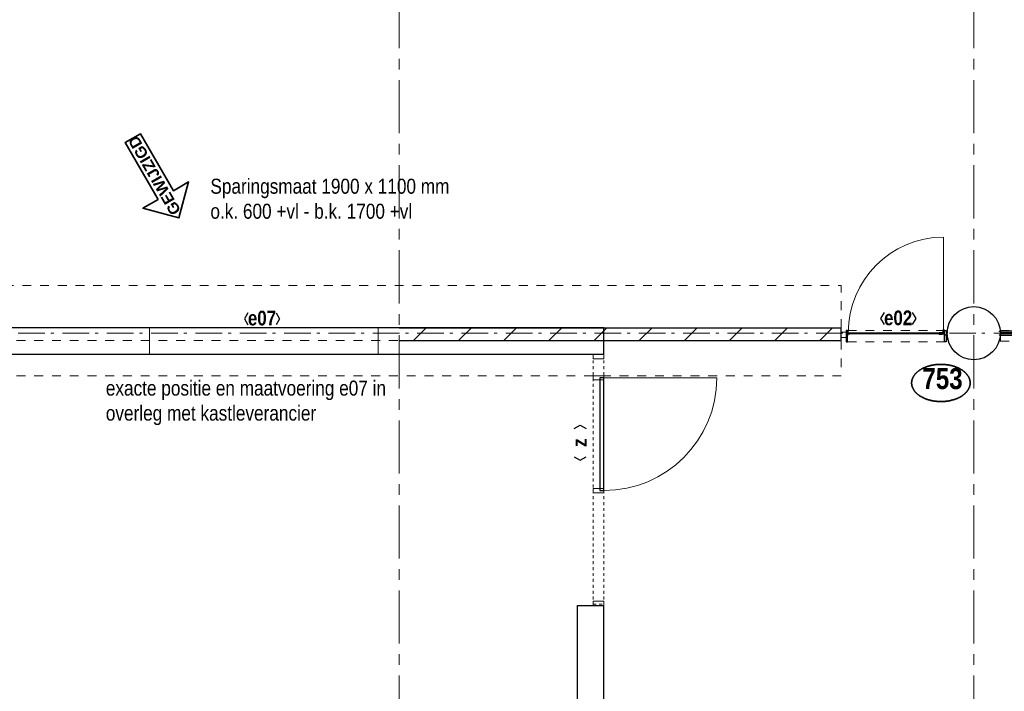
# Model space of a CAD drawing. Header units: millimetres. Extents: x 274611 to 749520, y 175257 to 298905.
# Tile 188 of 251: x 735586 to 744839, y 197340 to 203657. Entities that reach past the tile are written whole.
import ezdxf
from ezdxf.enums import TextEntityAlignment as Align

# ---------------------------------------------------------------- set-up
doc = ezdxf.new("R2010")
doc.units = ezdxf.units.MM
doc.header["$LTSCALE"] = 400
doc.header["$PDMODE"] = 1
doc.header["$PDSIZE"] = 15
for name, pattern in [('CENTER', [2, 1.25, -0.25, 0.25, -0.25]), ('STYLE_01', [0.416641, 0.208282, -0.208359]), ('STYLE_06', [1.041641, 0.625, -0.208282, 0.069427, -0.138931]), ('STYLE_21', [0.138889, 0.069444, -0.069444])]:
    doc.linetypes.add(name, pattern=pattern)
for name, color, linetype, lineweight in [('Binnenkozijnen', 140, 'Continuous', 15), ('Detailaanduiding', 5, 'Continuous', 70), ('Interieur-deur', 43, 'Continuous', 9), ('Interieur-systeemwand glas', 140, 'STYLE_21', 15), ('Kozijnmerken', 43, 'Continuous', 9), ('mat-beton (ihwg)', 5, 'Continuous', 25), ('mat-glas-hor', 5, 'Continuous', 15), ('mat-kalkzandsteen', 5, 'Continuous', 25), ('mat-naaldhout', 140, 'Continuous', 15), ('mat-scheidingswand-horizontaal', 5, 'Continuous', 25), ('mat-staal', 5, 'Continuous', 25), ('mat-staal_zink', 140, 'Continuous', 15), ('None', 7, 'Continuous', 9), ('Wijzigingspijlen', 43, 'Continuous', 9)]:
    doc.layers.add(name, color=color, linetype=linetype, lineweight=lineweight)
doc.layers.add('stramien', color=1, linetype='CENTER')
doc.styles.add('Abadi MT Condensed Light', font='txt', dxfattribs={"height": 176.388889})
doc.styles.add('Arial (bold)', font='arialbd.ttf', dxfattribs={"height": 132.291667})
doc.styles.add('Arial Narrow (bold)', font='ARIALNB.TTF', dxfattribs={"height": 172.861111})
doc.styles.get("Standard").update_dxf_attribs({"font": 'arial.ttf'})

# ---------------------------------------------------------------- blocks, each defined once
blk = doc.blocks.new('*X170')
at = {"layer": 'None', "lineweight": 25}
blk.add_line((967, -22.9), (967.7, -22.2), dxfattribs=at)
blk = doc.blocks.new('*X171')
at = {"layer": 'None', "lineweight": 25}
blk.add_line((967.5, -22.4), (969.6, -20.4), dxfattribs=at)
blk = doc.blocks.new('*U172')
at = {"layer": 'None', "color": 8, "lineweight": 5}
for radius in [8, 6]:
    blk.add_circle((962, 19.5), radius, dxfattribs=at)
blk = doc.blocks.new('*U173')
at = {"layer": 'None', "color": 8, "lineweight": 5}
for points in [[(957.2, 19.5), (957.2, -5.5), (920, -5.5), (920, -2.5), (954.2, -2.5), (954.2, 19.5)], [(967, 19.5), (970, 19.5), (970, -5.5), (967, -5.5)]]:
    blk.add_lwpolyline(points, close=True, dxfattribs=at)
at = {"layer": 'None', "color": 7}
blk.add_blockref('*U172', (0, 0), dxfattribs=at)
blk = doc.blocks.new('binnenzeskantschroef voor glaslat')
at = {"layer": 'None', "color": 43, "linetype": 'STYLE_21', "lineweight": 9}
for p, q in [((-1.25, 2.5), (-3.75, 0)), ((1.25, 2.5), (3.75, 0))]:
    blk.add_line(p, q, dxfattribs=at)
at = {"layer": 'None', "color": 43, "linetype": 'Continuous', "lineweight": 9}
blk.add_line((-3.75, 0), (3.75, 0), dxfattribs=at)
at = {"layer": 'None', "color": 43, "linetype": 'STYLE_21', "lineweight": 9}
blk.add_lwpolyline([(-1.25, 12.5), (-1.25, 2.5), (1.25, 2.5), (1.25, 12.5)], close=True, dxfattribs=at)
blk = doc.blocks.new('OB - deur as 2 _ A _ F (2D)')
at = {"layer": 'mat-glas-hor', "color": 140, "lineweight": 15}
blk.add_lwpolyline([(65.4, -5.5), (965, -5.5), (965, -17.5), (65.4, -17.5)], close=True, dxfattribs=at)
at = {"layer": 'mat-kalkzandsteen', "color": 43, "lineweight": 9}
for p, q in [((63, -29.1), (63, -32.5)), ((76.5, -20.5), (69.3, -20.5)), ((953.5, -20.5), (960.7, -20.5)), ((967, -29.1), (967, -32.5))]:
    blk.add_line(p, q, dxfattribs=at)
at = {"layer": 'mat-kalkzandsteen', "color": 8, "lineweight": 5}
for p, q in [((985, -10), (1002, -60)), ((985, -60), (995, -10))]:
    blk.add_line(p, q, dxfattribs=at)
for points, knots in [([(999.7, -10), (999.7, -5), (999.7, 0), (992, -2.4), (985, 0), (985, -5), (985, -10), (992.3, -10), (999.7, -10)], [0, 0, 0, 0.201598, 0.201598, 0.502704, 0.502704, 0.704302, 0.704302, 1, 1, 1]), ([(1004.1, -60), (1004.1, -65), (1004.1, -70), (994.2, -67.6), (985, -70), (985, -65), (985, -60), (994.5, -60), (1004.1, -60)], [0, 0, 0, 0.171388, 0.171388, 0.50181, 0.50181, 0.673198, 0.673198, 1, 1, 1])]:
    blk.add_open_spline(points, degree=2, knots=knots, dxfattribs=at)
at = {"layer": 'mat-naaldhout', "lineweight": 15}
blk.add_lwpolyline([(0, 0), (45, 0), (45, -50), (0, -50)], close=True, dxfattribs=at)
at = {"layer": 'mat-staal', "color": 43, "lineweight": 9}
for p, q in [((60, -22.2), (60, -32.5)), ((60, -32.5), (63, -32.5)), ((63, -22.2), (63, -29.5)), ((80, -17.5), (64.7, -17.5)), ((72.5, -20.5), (64.7, -20.5)), ((80, -20.5), (75.5, -20.5)), ((80, -17.5), (80, -20.5)), ((950, -17.5), (950, -20.5)), ((965.3, -17.5), (950, -17.5)), ((954.5, -20.5), (950, -20.5)), ((965.3, -20.5), (957.5, -20.5)), ((967, -29.5), (967, -22.2)), ((970, -32.5), (967, -32.5)), ((970, -32.5), (970, -22.2))]:
    blk.add_line(p, q, dxfattribs=at)
at = {"layer": 'mat-staal', "color": 92, "lineweight": 25}
for points in [[(60, 15), (45, 15), (45, -90), (60, -90)], [(970, 15), (985, 15), (985, -90), (970, -90)]]:
    blk.add_lwpolyline(points, close=True, dxfattribs=at)
at = {"layer": 'mat-staal', "color": 43, "lineweight": 9}
for centre, radius, start, end in [((64.9, -22.4), 4.94, 90, 180), ((64.9, -22.4), 1.94, 90, 180), ((965.1, -22.4), 4.94, 0, 90), ((965.1, -22.4), 1.94, 0, 90)]:
    blk.add_arc(centre, radius, start, end, dxfattribs=at)
at = {"layer": 'None', "color": 43, "lineweight": 9}
blk.add_line((962, 19.5), (962, 894.1), dxfattribs=at)
at = {"layer": 'None', "color": 8, "linetype": 'STYLE_01', "lineweight": 5}
for p, q in [((60, 15), (965, 15)), ((60, -90), (970, -90))]:
    blk.add_line(p, q, dxfattribs=at)
at = {"layer": 'None', "color": 8, "lineweight": 5}
blk.add_lwpolyline([(920, -17.5), (948, -17.5), (948, -22.5), (920, -22.5)], close=True, dxfattribs=at)
at = {"layer": 'None', "color": 43, "lineweight": 9}
blk.add_arc((965, -5.5), 899.6, 90.38757, 180, dxfattribs=at)
at = {"layer": 'mat-staal', "color": 43}
for name in ['*X170', '*X171']:
    blk.add_blockref(name, (0, 0), dxfattribs=at)
at = {"layer": 'None', "color": 7}
blk.add_blockref('*U173', (0, 0), dxfattribs=at)
at = {"layer": 'None', "color": 7, "xscale": -1, "rotation": 90}
blk.add_blockref('binnenzeskantschroef voor glaslat', (63, -27.5), dxfattribs=at)
at = {"layer": 'None', "color": 7, "rotation": 270}
blk.add_blockref('binnenzeskantschroef voor glaslat', (967, -27.5), dxfattribs=at)
blk = doc.blocks.new('Deur systeemwand 1060')
at = {"layer": 'Interieur-deur', "color": 140, "linetype": 'Continuous', "lineweight": 15}
blk.add_line((0, 1160), (0, 100), dxfattribs=at)
at = {"layer": 'Interieur-deur', "color": 92, "linetype": 'Continuous', "lineweight": 25}
blk.add_lwpolyline([(-1060, 100), (0, 100), (0, 60), (-1060, 60)], close=True, dxfattribs=at)
at = {"layer": 'Interieur-deur', "color": 140, "linetype": 'Continuous', "lineweight": 15}
blk.add_arc((0, 100), 1060, 90, 180, dxfattribs=at)
blk = doc.blocks.new('systeemwandstijl 880 hoh')
at = {"layer": 'Interieur-systeemwand glas', "color": 43, "linetype": 'Continuous', "lineweight": 9}
blk.add_lwpolyline([(0, 20), (100, 20), (100, -20), (0, -20)], close=True, dxfattribs=at)
at = {"layer": 'Interieur-systeemwand glas', "color": 43, "linetype": 'Continuous', "lineweight": 15}
blk.add_point((0, 0), dxfattribs=at)
blk = doc.blocks.new('*U2055')
at = {"layer": 'Interieur-systeemwand glas', "lineweight": 15}
for p, q in [((54071.1, -27510), (54071.1, -29860)), ((54071.1, -27510), (54171.1, -27510)), ((54171.1, -27510), (54171.1, -29860)), ((54071.1, -29860), (54171.1, -29860))]:
    blk.add_line(p, q, dxfattribs=at)
at = {"layer": 'None', "color": 7, "rotation": 180}
for p in [(54171.1, -27530), (54171.1, -27730)]:
    blk.add_blockref('systeemwandstijl 880 hoh', p, dxfattribs=at)
at = {"layer": 'None', "color": 7, "xscale": -1, "rotation": 270}
blk.add_blockref('Deur systeemwand 1060', (54071.1, -27730), dxfattribs=at)
at = {"layer": 'None', "color": 7, "xscale": -1}
for p in [(54171.1, -28790), (54171.1, -29850)]:
    blk.add_blockref('systeemwandstijl 880 hoh', p, dxfattribs=at)
blk = doc.blocks.new('*U2056')
at = {"layer": 'mat-beton (ihwg)', "lineweight": 25}
for p, q in [((53921.1, -29870), (54171.1, -29870)), ((53921.1, -35105), (53921.1, -29870)), ((54171.1, -35105), (54171.1, -29870)), ((53921.1, -35105), (54171.1, -35105))]:
    blk.add_line(p, q, dxfattribs=at)
blk = doc.blocks.new('*X2477')
at = {"layer": 'None', "lineweight": 9}
for p, q in [((52381.6, -27380), (52501.6, -27260)), ((52805.9, -27380), (52925.9, -27260)), ((53230.2, -27380), (53350.2, -27260)), ((53654.4, -27380), (53774.4, -27260)), ((54078.7, -27380), (54198.7, -27260)), ((54503, -27380), (54623, -27260)), ((54927.2, -27380), (55047.2, -27260)), ((55351.5, -27380), (55471.5, -27260)), ((55775.8, -27380), (55895.8, -27260)), ((56200, -27380), (56320, -27260))]:
    blk.add_line(p, q, dxfattribs=at)
blk = doc.blocks.new('Kolom O 500')
at = {"layer": 'mat-beton (ihwg)', "lineweight": 25}
blk.add_circle((0, 0), 250, dxfattribs=at)
blk = doc.blocks.new('Kozijnmerk 50')
at = {"layer": 'Kozijnmerken', "color": 92, "linetype": 'Continuous', "lineweight": 25}
for points in [[(-132.2, 50.6), (-164.8, -5.8), (-132.2, -62.1)], [(132.2, 50.6), (164.8, -5.8), (132.2, -62.1)]]:
    blk.add_lwpolyline(points, dxfattribs=at)
at = {"layer": 'None', "color": 43, "style": 'Arial Narrow (bold)'}
blk.add_attdef('merk', text='', height=138.3, dxfattribs=at).set_placement((0, 0), align=Align.MIDDLE_CENTER)
blk = doc.blocks.new('*U2582')
at = {"layer": 'mat-beton (ihwg)', "lineweight": 25}
for p, q in [((46796.1, -27510), (46796.1, -27260)), ((54171.1, -27260), (46796.1, -27260)), ((54171.1, -27510), (54171.1, -27260)), ((54171.1, -27510), (46796.1, -27510))]:
    blk.add_line(p, q, dxfattribs=at)
blk = doc.blocks.new('Detail')
at = {"layer": 'Detailaanduiding', "color": 1, "linetype": 'Continuous', "lineweight": 35}
blk.add_open_spline([(-134.1, 153.9), (-70.3, 177.4), (77, 177.4), (140.9, 153.9), (204.7, 130.5), (241.5, 89.9), (278.4, 49.3), (278.4, 2.4), (278.4, -44.5), (241.5, -85.1), (204.7, -125.7), (140.9, -149.2), (77, -172.6), (-70.3, -172.6), (-134.1, -149.2), (-198, -125.7), (-234.8, -85.1), (-271.6, -44.5), (-271.6, 2.4), (-271.6, 49.3), (-234.8, 89.9), (-198, 130.5), (-134.1, 153.9)], degree=2, knots=[0, 0, 0, 0.097932, 0.195864, 0.195864, 0.280023, 0.280023, 0.347931, 0.347931, 0.415846, 0.415846, 0.5, 0.5, 0.597932, 0.695864, 0.695864, 0.780023, 0.780023, 0.847931, 0.847931, 0.915846, 0.915846, 1, 1, 1], dxfattribs=at)
at = {"layer": 'Detailaanduiding', "style": 'Arial Narrow (bold)'}
blk.add_attdef('Detail', text='', height=197.6, dxfattribs=at).set_placement((-170.2, 142.2), align=Align.TOP_LEFT)
at = {"layer": 'None', "color": 0, "flags": 1}
blk.add_attdef('Fragment', (-271.6, -528.2), '', height=197.6, dxfattribs=at)
blk = doc.blocks.new('Wijzigingspijl')
at = {"layer": 'None', "linetype": 'Continuous', "lineweight": 5}
blk.add_point((0, 0), dxfattribs=at)
at = {"layer": 'Wijzigingspijlen', "color": 1, "linetype": 'Continuous', "lineweight": 35}
blk.add_lwpolyline([(-82.5, -1485), (-247.5, -1485), (0, -1732.5), (247.5, -1485), (82.5, -1485), (82.5, -866.25), (-82.5, -866.25)], close=True, dxfattribs=at)
at = {"layer": 'Wijzigingspijlen', "color": 8, "insert": (0, -1271.25), "char_height": 105.833, "attachment_point": 5, "rotation": 90, "style": 'Arial (bold)'}
blk.add_mtext('GEWIJZIGD', dxfattribs=at)
blk = doc.blocks.new('*U2663')
at = {"layer": 'mat-kalkzandsteen', "color": 140, "lineweight": 15}
for p, q in [((58119.6, -27320.5), (58126.7, -27320.5)), ((58133.1, -27329), (58133.1, -27332.5))]:
    blk.add_line(p, q, dxfattribs=at)
at = {"layer": 'mat-staal', "color": 140, "lineweight": 15}
for p, q in [((58116.1, -27317.5), (58116.1, -27320.5)), ((58131.4, -27317.5), (58116.1, -27317.5)), ((58120.6, -27320.5), (58116.1, -27320.5)), ((58131.4, -27320.5), (58123.6, -27320.5)), ((58133.1, -27329.5), (58133.1, -27322.2)), ((58136.1, -27332.5), (58133.1, -27332.5)), ((58136.1, -27332.5), (58136.1, -27322.2))]:
    blk.add_line(p, q, dxfattribs=at)
for radius in [4.94, 1.94]:
    blk.add_arc((58131.1, -27322.4), radius, 0, 90, dxfattribs=at)
blk = doc.blocks.new('*U2664')
at = {"layer": 'mat-kalkzandsteen', "color": 140, "lineweight": 15}
for p, q in [((58133.1, -27290.9), (58133.1, -27287.5)), ((58119.6, -27299.5), (58126.7, -27299.5))]:
    blk.add_line(p, q, dxfattribs=at)
at = {"layer": 'mat-staal', "color": 140, "lineweight": 15}
for p, q in [((58136.1, -27287.5), (58133.1, -27287.5)), ((58133.1, -27297.7), (58133.1, -27290.5)), ((58136.1, -27297.7), (58136.1, -27287.5)), ((58116.1, -27299.5), (58120.6, -27299.5)), ((58116.1, -27302.5), (58116.1, -27299.5)), ((58116.1, -27302.5), (58131.4, -27302.5)), ((58123.6, -27299.5), (58131.4, -27299.5))]:
    blk.add_line(p, q, dxfattribs=at)
for radius in [1.94, 4.94]:
    blk.add_arc((58131.1, -27297.5), radius, 270, 360, dxfattribs=at)
blk = doc.blocks.new('*U2665')
at = {"layer": 'None', "color": 8, "linetype": 'Continuous', "lineweight": 5}
blk.add_line((58136.1, -27303.3), (58136.1, -27317.5), dxfattribs=at)
blk.add_lwpolyline([(58116.1, -27302.5), (58136.1, -27302.5), (58136.1, -27317.5), (58116.1, -27317.5), (58114.2, -27316), (58131.2, -27316), (58131.2, -27304), (58114.2, -27304)], close=True, dxfattribs=at)
at = {"layer": 'None', "color": 7}
for name in ['*U2664', '*U2663']:
    blk.add_blockref(name, (0, 0), dxfattribs=at)
blk = doc.blocks.new('*U2666')
at = {"layer": 'mat-kalkzandsteen', "color": 140, "lineweight": 15}
for p, q in [((57899.1, -27329), (57899.1, -27332.5)), ((57912.6, -27320.5), (57905.4, -27320.5))]:
    blk.add_line(p, q, dxfattribs=at)
at = {"layer": 'mat-staal', "color": 140, "lineweight": 15}
for p, q in [((57896.1, -27322.2), (57896.1, -27332.5)), ((57896.1, -27332.5), (57899.1, -27332.5)), ((57899.1, -27322.2), (57899.1, -27329.5)), ((57916.1, -27317.5), (57900.7, -27317.5)), ((57908.6, -27320.5), (57900.7, -27320.5)), ((57916.1, -27320.5), (57911.6, -27320.5)), ((57916.1, -27317.5), (57916.1, -27320.5))]:
    blk.add_line(p, q, dxfattribs=at)
for radius in [4.94, 1.94]:
    blk.add_arc((57901, -27322.4), radius, 90, 180, dxfattribs=at)
blk = doc.blocks.new('*U2667')
at = {"layer": 'mat-kalkzandsteen', "color": 140, "lineweight": 15}
for p, q in [((57899.1, -27290.9), (57899.1, -27287.5)), ((57912.6, -27299.5), (57905.4, -27299.5))]:
    blk.add_line(p, q, dxfattribs=at)
at = {"layer": 'mat-staal', "color": 140, "lineweight": 15}
for p, q in [((57896.1, -27287.5), (57896.1, -27297.7)), ((57896.1, -27287.5), (57899.1, -27287.5)), ((57899.1, -27290.5), (57899.1, -27297.7)), ((57900.7, -27299.5), (57908.6, -27299.5)), ((57900.7, -27302.5), (57916.1, -27302.5)), ((57911.6, -27299.5), (57916.1, -27299.5)), ((57916.1, -27302.5), (57916.1, -27299.5))]:
    blk.add_line(p, q, dxfattribs=at)
for radius in [4.94, 1.94]:
    blk.add_arc((57901, -27297.5), radius, 180, 270, dxfattribs=at)
blk = doc.blocks.new('*U2668')
at = {"layer": 'None', "color": 8, "linetype": 'Continuous', "lineweight": 5}
blk.add_line((57896.1, -27303.3), (57896.1, -27317.5), dxfattribs=at)
blk.add_lwpolyline([(57916.1, -27302.5), (57896.1, -27302.5), (57896.1, -27317.5), (57916.1, -27317.5), (57917.9, -27316), (57900.9, -27316), (57900.9, -27304), (57917.9, -27304)], close=True, dxfattribs=at)
at = {"layer": 'None', "color": 7}
for name in ['*U2667', '*U2666']:
    blk.add_blockref(name, (0, 0), dxfattribs=at)
blk = doc.blocks.new('*U2669')
at = {"layer": 'mat-glas-hor', "color": 140, "lineweight": 15}
blk.add_lwpolyline([(57900.9, -27316), (57900.9, -27304), (58131.2, -27304), (58131.2, -27316)], close=True, dxfattribs=at)
at = {"layer": 'mat-kalkzandsteen', "color": 8, "lineweight": 5}
for p, q in [((57916.1, -27299.5), (58121.1, -27299.5)), ((57916.1, -27320.5), (58121.1, -27320.5))]:
    blk.add_line(p, q, dxfattribs=at)
at = {"layer": 'mat-staal_zink', "color": 43, "lineweight": 9}
for points in [[(58111, -27285), (58369.1, -27285), (58369.1, -27287), (58111, -27287)], [(58111, -27335), (58369.1, -27335), (58369.1, -27333), (58111, -27333)]]:
    blk.add_lwpolyline(points, close=True, dxfattribs=at)
at = {"layer": 'None', "color": 8, "linetype": 'STYLE_01', "lineweight": 5}
for p, q in [((57895.8, -27285), (58136.1, -27285)), ((57896.1, -27385), (57896.1, -27283.2)), ((58136.1, -27385), (58136.1, -27285)), ((57895.8, -27385), (58136.1, -27385))]:
    blk.add_line(p, q, dxfattribs=at)
at = {"layer": 'None', "color": 8, "linetype": 'Continuous', "lineweight": 5}
for p, q in [((58136.1, -27287.5), (57898.8, -27287.5)), ((57895.8, -27317.1), (57895.8, -27302.9)), ((58136.1, -27332.5), (57898.8, -27332.5))]:
    blk.add_line(p, q, dxfattribs=at)
at = {"layer": 'None', "color": 43, "linetype": 'Continuous', "lineweight": 9}
for p, q in [((58111, -27285), (58136.1, -27285)), ((58111, -27335), (58136.1, -27335))]:
    blk.add_line(p, q, dxfattribs=at)
at = {"layer": 'None', "color": 140, "linetype": 'Continuous', "lineweight": 15}
for points in [[(58136.1, -27287), (58166.1, -27287), (58166.1, -27333), (58136.1, -27333)], [(58165.9, -27287), (58369.1, -27287), (58369.1, -27300), (58165.9, -27300)], [(58166.1, -27320), (58369.1, -27320), (58369.1, -27333), (58166.1, -27333)]]:
    blk.add_lwpolyline(points, close=True, dxfattribs=at)
at = {"layer": 'None', "color": 7, "xscale": -1, "rotation": 90}
for p in [(57898.8, -27293), (57898.8, -27326.9)]:
    blk.add_blockref('binnenzeskantschroef voor glaslat', p, dxfattribs=at)
at = {"layer": 'None', "color": 7}
for name in ['*U2668', '*U2665']:
    blk.add_blockref(name, (0, 0), dxfattribs=at)

msp = doc.modelspace()

# ---------------------------------------------------------------- linework, layer by layer
at = {"layer": 'Binnenkozijnen', "color": 140, "linetype": 'STYLE_01', "lineweight": 15}
for p, q in [((733111.28989, 201158.74408), (743306.28989, 201158.74408)), ((743306.28989, 200758.74408), (743306.28989, 201158.74408)), ((733111.28989, 200758.74408), (743306.28989, 200758.74408)), ((743306.28989, 200638.74408), (733111.28989, 200638.74408)), ((743306.28989, 200638.74408), (743306.28989, 200308.74408)), ((743306.28989, 200308.74408), (733111.28989, 200308.74408))]:
    msp.add_line(p, q, dxfattribs=at)
at = {"layer": 'mat-kalkzandsteen', "lineweight": 25}
for p, q in [((739151.28989, 200758.74408), (743306.40537, 200758.74408)), ((743306.40537, 200638.74408), (743306.40537, 200758.74408)), ((739151.28989, 200638.74408), (743306.40537, 200638.74408))]:
    msp.add_line(p, q, dxfattribs=at)
at = {"layer": 'None', "color": 43, "linetype": 'STYLE_06', "lineweight": 9}
msp.add_line((749155.23053, 200708.74408), (715435.32989, 200708.74408), dxfattribs=at)
at = {"layer": 'None', "color": 8, "lineweight": 5}
msp.add_lwpolyline([(736806.28989, 200758.74408), (738956.28989, 200758.74408), (738956.28989, 200508.74408), (736806.28989, 200508.74408)], close=True, dxfattribs=at)
at = {"layer": 'stramien', "lineweight": 0}
for p, q in [((739151.28989, 191388.74408), (739151.28989, 223634.37794)), ((744551.28989, 191388.74408), (744551.28989, 223634.37794))]:
    msp.add_line(p, q, dxfattribs=at)

# ---------------------------------------------------------------- block references
at = {"layer": 'Detailaanduiding', "color": 7}
msp.add_blockref('Detail', (744239.27477, 200238.36971), dxfattribs=at).add_auto_attribs({'Detail': '753'})
at = {"layer": 'Kozijnmerken', "color": 7}
for p, values in [((737862.94319, 200850.94406), {'merk': 'e07'}), ((743840.7923, 200852.94215), {'merk': 'e02'})]:
    msp.add_blockref('Kozijnmerk 50', p, dxfattribs=at).add_auto_attribs(values)
at = {"layer": 'Kozijnmerken', "color": 7, "rotation": 90}
msp.add_blockref('Kozijnmerk 50', (740846.41596, 199678.74408), dxfattribs=at).add_auto_attribs({'merk': 'z'})
at = {"layer": 'mat-beton (ihwg)'}
for name in ['*U2582', '*U2056']:
    msp.add_blockref(name, (686905.23053, 228018.74408), dxfattribs=at)
at = {"layer": 'mat-kalkzandsteen'}
msp.add_blockref('*X2477', (686905.23053, 228018.74408), dxfattribs=at)
at = {"layer": 'mat-scheidingswand-horizontaal', "color": 7, "rotation": 30.00000000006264}
msp.add_blockref('Wijzigingspijl', (736216.73407, 203293.74408), dxfattribs=at)
at = {"layer": 'None', "color": 7}
for name, p in [('OB - deur as 2 _ A _ F (2D)', (743306.40537, 200718.74361)), ('*U2669', (686905.23053, 228018.74408)), ('*U2055', (686905.23053, 228018.74408))]:
    msp.add_blockref(name, p, dxfattribs=at)
at = {"layer": 'None', "color": 7, "rotation": 90}
msp.add_blockref('Kolom O 500', (744551.28989, 200708.74408), dxfattribs=at)

# ---------------------------------------------------------------- texts
at = {"layer": 'None', "color": 140, "insert": (737378.33329, 202161.5913), "char_height": 141.1111111, "attachment_point": 1, "style": 'Abadi MT Condensed Light'}
msp.add_mtext('Sparingsmaat 1900 x 1100 mm\\Po.k. 600 +vl - b.k. 1700 +vl', dxfattribs=at)
at = {"layer": 'None', "color": 140, "insert": (736395.61522, 200262.81883), "char_height": 141.1111111, "width": 2721.2046173, "attachment_point": 1, "style": 'Abadi MT Condensed Light'}
msp.add_mtext('exacte positie en maatvoering e07 in overleg met kastleverancier', dxfattribs=at)

doc.saveas('drawing.dxf')
